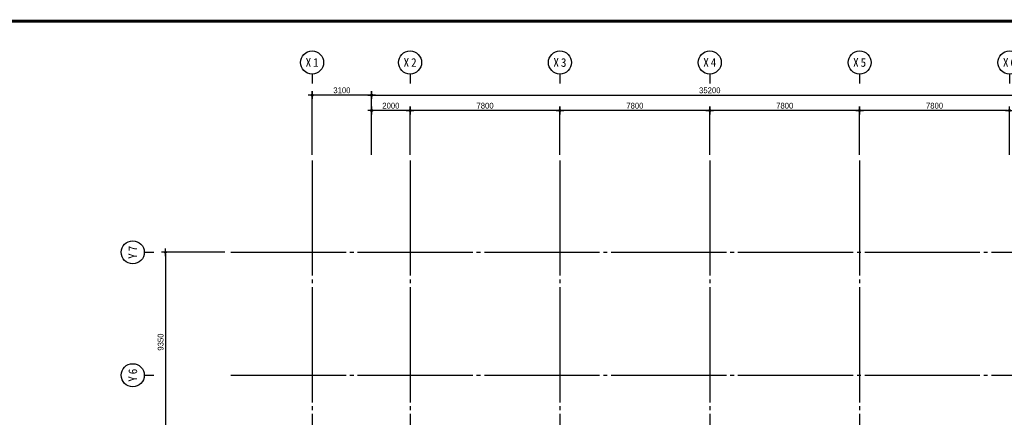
# Model space of a CAD drawing. Header units: millimetres. Extents: x 3445018 to 4174071, y -6064565 to -5122887.
# Tile 64 of 192: x 3926412 to 3977665, y -5730338 to -5709629. Entities that reach past the tile are written whole.
import ezdxf
from ezdxf.enums import TextEntityAlignment as Align

# ---------------------------------------------------------------- set-up
doc = ezdxf.new("R2010")
doc.units = ezdxf.units.MM
doc.header["$MEASUREMENT"] = 0
doc.linetypes.add('CEN', pattern=[66, 60, -2, 2, -2])
doc.layers.get('0').update_dxf_attribs({"linetype": 'CONTINUOUS'})
doc.layers.get('DEFPOINTS').update_dxf_attribs({"linetype": 'CONTINUOUS'})
for name, color, linetype in [('3', 3, 'CONTINUOUS'), ('A_GE_FORM', 7, 'CONTINUOUS'), ('CEN', 13, 'CEN'), ('DI', 1, 'CONTINUOUS'), ('DIM', 7, 'CONTINUOUS')]:
    doc.layers.add(name, color=color, linetype=linetype)
doc.styles.add('GHS', font='txt')
doc.styles.add('HY울릉도 L', font='txt')
doc.styles.add('SDP-S', font='txt')
doc.styles.add('돋움체', font='txt')
doc.dimstyles.new('SMDI-3', dxfattribs={"dimtxt": 3, "dimasz": 1, "dimexe": 2, "dimexo": 3, "dimgap": 1, "dimtad": 1, "dimdsep": 46, "dimtxsty": 'HY울릉도 L', "dimblk": 'Z_DOT', "dimcen": 2.5, "dimdle": 1.5, "dimclrd": 1, "dimclre": 1, "dimclrt": 2, "dimadec": 0, "dimazin": 0, "dimtfac": 1, "dimtix": 1, "dimtmove": 2, "dimatfit": 3, "dimldrblk": 'Z_DOT', "dimfxl": 2, "dimtvp": 1, "dimtolj": 1, "dimtzin": 0, "dimarcsym": 0})

# ---------------------------------------------------------------- blocks, each defined once
blk = doc.blocks.new('sheet _서영')
at = {"layer": 'A_GE_FORM', "const_width": 1.5}
blk.add_lwpolyline([(-361868.49, -1059038.93), (-362670.49, -1059038.93), (-362670.49, -1058483.93), (-361868.49, -1058483.93)], close=True, dxfattribs=at)
blk = doc.blocks.new('Z_DOT')
at = {"layer": 'DIM', "color": 1, "ltscale": 3}
for p, q in [((-2, 0), (2, 0)), ((0, -2), (0, 2))]:
    blk.add_line(p, q, dxfattribs=at)
for radius in [0.5, 0.25]:
    blk.add_circle((0, 0), radius, dxfattribs=at)
blk = doc.blocks.new('*D319')
at = {"layer": 'DEFPOINTS', "color": 0, "ltscale": 3, "transparency": 16777216}
for p in [(3979934, -5713559), (3944734, -5716959), (3979934, -5716959)]:
    blk.add_point(p, dxfattribs=at)
at = {"layer": 'DIM', "color": 1, "lineweight": -2, "ltscale": 3, "transparency": 16777216}
for p, q in [((3944734, -5716659), (3944734, -5713359)), ((3944834, -5713559), (3979834, -5713559)), ((3979934, -5716659), (3979934, -5713359))]:
    blk.add_line(p, q, dxfattribs=at)
at = {"layer": 'DIM', "color": 1, "lineweight": -2, "ltscale": 3, "transparency": 16777216, "xscale": 100, "yscale": 100, "zscale": 100, "rotation": 180}
blk.add_blockref('Z_DOT', (3944734, -5713559), dxfattribs=at)
at = {"layer": 'DIM', "color": 1, "lineweight": -2, "ltscale": 3, "transparency": 16777216, "xscale": 100, "yscale": 100, "zscale": 100}
blk.add_blockref('Z_DOT', (3979934, -5713559), dxfattribs=at)
at = {"layer": 'DIM', "color": 2, "ltscale": 3, "transparency": 16777216, "insert": (3962334, -5713309), "char_height": 300, "attachment_point": 5, "style": 'SDP-S'}
blk.add_mtext('\\A1;35200', dxfattribs=at)
blk = doc.blocks.new('CCS111')
blk.add_line((0, 8), (0, 3))
blk.add_circle((0, 14), 6)
at = {"color": 3, "style": 'GHS'}
for tag, p in [('X', (-2.45, 14.02)), ('1', (1.44, 14.02))]:
    blk.add_attdef(tag, text='', height=4.5, dxfattribs=at).set_placement(p, align=Align.MIDDLE_CENTER)
blk = doc.blocks.new('*D321')
at = {"layer": 'DEFPOINTS', "color": 0, "ltscale": 3, "transparency": 16777216}
for p in [(3970134, -5714359), (3970134, -5716959), (3977934, -5716959)]:
    blk.add_point(p, dxfattribs=at)
at = {"layer": 'DIM', "color": 1, "lineweight": -2, "ltscale": 3, "transparency": 16777216}
for p, q in [((3970134, -5716659), (3970134, -5714159)), ((3977934, -5716659), (3977934, -5714159)), ((3977834, -5714359), (3970234, -5714359))]:
    blk.add_line(p, q, dxfattribs=at)
at = {"layer": 'DIM', "color": 1, "lineweight": -2, "ltscale": 3, "transparency": 16777216, "xscale": 100, "yscale": 100, "zscale": 100, "rotation": 180}
blk.add_blockref('Z_DOT', (3970134, -5714359), dxfattribs=at)
at = {"layer": 'DIM', "color": 1, "lineweight": -2, "ltscale": 3, "transparency": 16777216, "xscale": 100, "yscale": 100, "zscale": 100}
blk.add_blockref('Z_DOT', (3977934, -5714359), dxfattribs=at)
at = {"layer": 'DIM', "color": 2, "ltscale": 3, "transparency": 16777216, "insert": (3974034, -5714109), "char_height": 300, "attachment_point": 5, "style": 'SDP-S'}
blk.add_mtext('\\A1;7800', dxfattribs=at)
blk = doc.blocks.new('*D322')
at = {"layer": 'DEFPOINTS', "color": 0, "ltscale": 3, "transparency": 16777216}
for p in [(3962334, -5714359), (3962334, -5716959), (3970134, -5716959)]:
    blk.add_point(p, dxfattribs=at)
at = {"layer": 'DIM', "color": 1, "lineweight": -2, "ltscale": 3, "transparency": 16777216}
for p, q in [((3962334, -5716659), (3962334, -5714159)), ((3970134, -5716659), (3970134, -5714159)), ((3970034, -5714359), (3962434, -5714359))]:
    blk.add_line(p, q, dxfattribs=at)
at = {"layer": 'DIM', "color": 1, "lineweight": -2, "ltscale": 3, "transparency": 16777216, "xscale": 100, "yscale": 100, "zscale": 100, "rotation": 180}
blk.add_blockref('Z_DOT', (3962334, -5714359), dxfattribs=at)
at = {"layer": 'DIM', "color": 1, "lineweight": -2, "ltscale": 3, "transparency": 16777216, "xscale": 100, "yscale": 100, "zscale": 100}
blk.add_blockref('Z_DOT', (3970134, -5714359), dxfattribs=at)
at = {"layer": 'DIM', "color": 2, "ltscale": 3, "transparency": 16777216, "insert": (3966234, -5714109), "char_height": 300, "attachment_point": 5, "style": 'SDP-S'}
blk.add_mtext('\\A1;7800', dxfattribs=at)
blk = doc.blocks.new('*D323')
at = {"layer": 'DEFPOINTS', "color": 0, "ltscale": 3, "transparency": 16777216}
for p in [(3954534, -5714359), (3954534, -5716959), (3962334, -5716959)]:
    blk.add_point(p, dxfattribs=at)
at = {"layer": 'DIM', "color": 1, "lineweight": -2, "ltscale": 3, "transparency": 16777216}
for p, q in [((3954534, -5716659), (3954534, -5714159)), ((3962334, -5716659), (3962334, -5714159)), ((3962234, -5714359), (3954634, -5714359))]:
    blk.add_line(p, q, dxfattribs=at)
at = {"layer": 'DIM', "color": 1, "lineweight": -2, "ltscale": 3, "transparency": 16777216, "xscale": 100, "yscale": 100, "zscale": 100, "rotation": 180}
blk.add_blockref('Z_DOT', (3954534, -5714359), dxfattribs=at)
at = {"layer": 'DIM', "color": 1, "lineweight": -2, "ltscale": 3, "transparency": 16777216, "xscale": 100, "yscale": 100, "zscale": 100}
blk.add_blockref('Z_DOT', (3962334, -5714359), dxfattribs=at)
at = {"layer": 'DIM', "color": 2, "ltscale": 3, "transparency": 16777216, "insert": (3958434, -5714109), "char_height": 300, "attachment_point": 5, "style": 'SDP-S'}
blk.add_mtext('\\A1;7800', dxfattribs=at)
blk = doc.blocks.new('*D324')
at = {"layer": 'DEFPOINTS', "color": 0, "ltscale": 3, "transparency": 16777216}
for p in [(3946734, -5714359), (3946734, -5716959), (3954534, -5716959)]:
    blk.add_point(p, dxfattribs=at)
at = {"layer": 'DIM', "color": 1, "lineweight": -2, "ltscale": 3, "transparency": 16777216}
for p, q in [((3946734, -5716659), (3946734, -5714159)), ((3954534, -5716659), (3954534, -5714159)), ((3954434, -5714359), (3946834, -5714359))]:
    blk.add_line(p, q, dxfattribs=at)
at = {"layer": 'DIM', "color": 1, "lineweight": -2, "ltscale": 3, "transparency": 16777216, "xscale": 100, "yscale": 100, "zscale": 100, "rotation": 180}
blk.add_blockref('Z_DOT', (3946734, -5714359), dxfattribs=at)
at = {"layer": 'DIM', "color": 1, "lineweight": -2, "ltscale": 3, "transparency": 16777216, "xscale": 100, "yscale": 100, "zscale": 100}
blk.add_blockref('Z_DOT', (3954534, -5714359), dxfattribs=at)
at = {"layer": 'DIM', "color": 2, "ltscale": 3, "transparency": 16777216, "insert": (3950634, -5714109), "char_height": 300, "attachment_point": 5, "style": 'SDP-S'}
blk.add_mtext('\\A1;7800', dxfattribs=at)
blk = doc.blocks.new('*D325')
at = {"layer": 'DEFPOINTS', "color": 0, "ltscale": 3, "transparency": 16777216}
for p in [(3944734, -5714359), (3944734, -5716959), (3946734, -5716959)]:
    blk.add_point(p, dxfattribs=at)
at = {"layer": 'DIM', "color": 1, "lineweight": -2, "ltscale": 3, "transparency": 16777216}
for p, q in [((3944734, -5716659), (3944734, -5714159)), ((3946734, -5716659), (3946734, -5714159)), ((3946634, -5714359), (3944834, -5714359))]:
    blk.add_line(p, q, dxfattribs=at)
at = {"layer": 'DIM', "color": 1, "lineweight": -2, "ltscale": 3, "transparency": 16777216, "xscale": 100, "yscale": 100, "zscale": 100, "rotation": 180}
blk.add_blockref('Z_DOT', (3944734, -5714359), dxfattribs=at)
at = {"layer": 'DIM', "color": 1, "lineweight": -2, "ltscale": 3, "transparency": 16777216, "xscale": 100, "yscale": 100, "zscale": 100}
blk.add_blockref('Z_DOT', (3946734, -5714359), dxfattribs=at)
at = {"layer": 'DIM', "color": 2, "ltscale": 3, "transparency": 16777216, "insert": (3945734, -5714109), "char_height": 300, "attachment_point": 5, "style": 'SDP-S'}
blk.add_mtext('\\A1;2000', dxfattribs=at)
blk = doc.blocks.new('*D327')
at = {"layer": 'DEFPOINTS', "color": 0, "ltscale": 3, "transparency": 16777216}
for p in [(3937399, -5721745), (3933999, -5731095), (3937399, -5731095)]:
    blk.add_point(p, dxfattribs=at)
at = {"layer": 'DIM', "color": 1, "lineweight": -2, "ltscale": 3, "transparency": 16777216}
for p, q in [((3937099, -5721745), (3933799, -5721745)), ((3933999, -5721845), (3933999, -5730995)), ((3937099, -5731095), (3933799, -5731095))]:
    blk.add_line(p, q, dxfattribs=at)
at = {"layer": 'DIM', "color": 1, "lineweight": -2, "ltscale": 3, "transparency": 16777216, "xscale": 100, "yscale": 100, "zscale": 100}
for p, rotation in [((3933999, -5721745), 90), ((3933999, -5731095), 270)]:
    blk.add_blockref('Z_DOT', p, dxfattribs=dict(at, rotation=rotation))
at = {"layer": 'DIM', "color": 2, "ltscale": 3, "transparency": 16777216, "insert": (3933749, -5726420), "char_height": 300, "attachment_point": 5, "rotation": 90, "style": 'SDP-S'}
blk.add_mtext('\\A1;9350', dxfattribs=at)
blk = doc.blocks.new('*D334')
at = {"layer": 'DEFPOINTS', "color": 0, "ltscale": 3, "transparency": 16777216}
for p in [(3941634, -5713559), (3941634, -5716959), (3944734, -5716959)]:
    blk.add_point(p, dxfattribs=at)
at = {"layer": 'DIM', "color": 1, "lineweight": -2, "ltscale": 3, "transparency": 16777216}
for p, q in [((3941634, -5716659), (3941634, -5713359)), ((3944634, -5713559), (3941734, -5713559)), ((3944734, -5716659), (3944734, -5713359))]:
    blk.add_line(p, q, dxfattribs=at)
at = {"layer": 'DIM', "color": 1, "lineweight": -2, "ltscale": 3, "transparency": 16777216, "xscale": 100, "yscale": 100, "zscale": 100, "rotation": 180}
blk.add_blockref('Z_DOT', (3941634, -5713559), dxfattribs=at)
at = {"layer": 'DIM', "color": 1, "lineweight": -2, "ltscale": 3, "transparency": 16777216, "xscale": 100, "yscale": 100, "zscale": 100}
blk.add_blockref('Z_DOT', (3944734, -5713559), dxfattribs=at)
at = {"layer": 'DIM', "color": 2, "ltscale": 3, "transparency": 16777216, "insert": (3943184, -5713309), "char_height": 300, "attachment_point": 5, "style": 'SDP-S'}
blk.add_mtext('\\A1;3100', dxfattribs=at)

msp = doc.modelspace()

# ---------------------------------------------------------------- linework, layer by layer
at = {"layer": 'CEN', "ltscale": 100}
for p, q in [((3941634.289, -5716959.386), (3941634.289, -5761307.826)), ((3946734.289, -5716959.386), (3946734.289, -5761307.826)), ((3954534.289, -5716959.386), (3954534.289, -5761307.826)), ((3962334.289, -5716959.386), (3962334.289, -5761307.826)), ((3970134.289, -5716959.386), (3970134.289, -5732644.861)), ((3937398.874, -5721744.861), (3988257.54, -5721744.861)), ((3937398.874, -5728144.861), (3988257.54, -5728144.861))]:
    msp.add_line(p, q, dxfattribs=at)

# ---------------------------------------------------------------- block references
at = {"layer": '3', "xscale": 100, "yscale": 100, "zscale": 100}
msp.add_blockref('sheet _서영', (40190770.4, 100138689.784), dxfattribs=at)
at = {"layer": 'DI'}
ref = msp.add_blockref('CCS111', (3941634.289, -5713259.386), dxfattribs=dict(at, xscale=100, yscale=100, zscale=100))
ref.add_attrib('1', '1', dxfattribs={"layer": '0', "color": 3, "height": 450, "style": '돋움체'}).set_placement((3941828.039, -5711858.591), align=Align.MIDDLE_CENTER)
ref.add_attrib('X', 'X', dxfattribs={"layer": '0', "color": 3, "height": 450, "style": '돋움체'}).set_placement((3941439.085, -5711857.594), align=Align.MIDDLE_CENTER)
ref = msp.add_blockref('CCS111', (3946734.289, -5713259.386), dxfattribs=dict(at, xscale=100, yscale=100, zscale=100))
ref.add_attrib('1', '2', dxfattribs={"layer": '0', "color": 3, "height": 450, "style": '돋움체'}).set_placement((3946928.039, -5711858.591), align=Align.MIDDLE_CENTER)
ref.add_attrib('X', 'X', dxfattribs={"layer": '0', "color": 3, "height": 450, "style": '돋움체'}).set_placement((3946539.085, -5711857.594), align=Align.MIDDLE_CENTER)
ref = msp.add_blockref('CCS111', (3954534.289, -5713259.386), dxfattribs=dict(at, xscale=100, yscale=100, zscale=100))
ref.add_attrib('1', '3', dxfattribs={"layer": '0', "color": 3, "height": 450, "style": '돋움체'}).set_placement((3954728.039, -5711858.591), align=Align.MIDDLE_CENTER)
ref.add_attrib('X', 'X', dxfattribs={"layer": '0', "color": 3, "height": 450, "style": '돋움체'}).set_placement((3954339.085, -5711857.594), align=Align.MIDDLE_CENTER)
ref = msp.add_blockref('CCS111', (3962334.289, -5713259.386), dxfattribs=dict(at, xscale=100, yscale=100, zscale=100))
ref.add_attrib('1', '4', dxfattribs={"layer": '0', "color": 3, "height": 450, "style": '돋움체'}).set_placement((3962528.039, -5711858.591), align=Align.MIDDLE_CENTER)
ref.add_attrib('X', 'X', dxfattribs={"layer": '0', "color": 3, "height": 450, "style": '돋움체'}).set_placement((3962139.085, -5711857.594), align=Align.MIDDLE_CENTER)
ref = msp.add_blockref('CCS111', (3970134.289, -5713259.386), dxfattribs=dict(at, xscale=100, yscale=100, zscale=100))
ref.add_attrib('1', '5', dxfattribs={"layer": '0', "color": 3, "height": 450, "style": '돋움체'}).set_placement((3970328.039, -5711858.591), align=Align.MIDDLE_CENTER)
ref.add_attrib('X', 'X', dxfattribs={"layer": '0', "color": 3, "height": 450, "style": '돋움체'}).set_placement((3969939.085, -5711857.594), align=Align.MIDDLE_CENTER)
ref = msp.add_blockref('CCS111', (3977934.289, -5713259.386), dxfattribs=dict(at, xscale=100, yscale=100, zscale=100))
ref.add_attrib('1', '6', dxfattribs={"layer": '0', "color": 3, "height": 450, "style": '돋움체'}).set_placement((3978128.039, -5711858.591), align=Align.MIDDLE_CENTER)
ref.add_attrib('X', 'X', dxfattribs={"layer": '0', "color": 3, "height": 450, "style": '돋움체'}).set_placement((3977739.085, -5711857.594), align=Align.MIDDLE_CENTER)
ref = msp.add_blockref('CCS111', (3933698.874, -5721744.861), dxfattribs=dict(at, xscale=100, yscale=100, zscale=100, rotation=90))
ref.add_attrib('1', '7', dxfattribs={"layer": '0', "color": 3, "height": 450, "rotation": 90, "style": '돋움체'}).set_placement((3932298.079, -5721551.112), align=Align.MIDDLE_CENTER)
ref.add_attrib('X', 'Y', dxfattribs={"layer": '0', "color": 3, "height": 450, "rotation": 90, "style": '돋움체'}).set_placement((3932297.083, -5721940.066), align=Align.MIDDLE_CENTER)
ref = msp.add_blockref('CCS111', (3933698.874, -5728144.861), dxfattribs=dict(at, xscale=100, yscale=100, zscale=100, rotation=90))
ref.add_attrib('1', '6', dxfattribs={"layer": '0', "color": 3, "height": 450, "rotation": 90, "style": '돋움체'}).set_placement((3932298.079, -5727951.112), align=Align.MIDDLE_CENTER)
ref.add_attrib('X', 'Y', dxfattribs={"layer": '0', "color": 3, "height": 450, "rotation": 90, "style": '돋움체'}).set_placement((3932297.083, -5728340.066), align=Align.MIDDLE_CENTER)

# ---------------------------------------------------------------- dimensions: what is measured, and where the dimension line sits
at = {"layer": 'DIM', "ltscale": 3}
for base, p1, p2, picture, middle in [((3941634.289, -5713559.386), (3944734.289, -5716959.386), (3941634.289, -5716959.386), '*D334', (3943184.289, -5713309.182)), ((3979934.289, -5713559.386), (3944734.289, -5716959.386), (3979934.289, -5716959.386), '*D319', (3962334.289, -5713309.182)), ((3944734.289, -5714359.386), (3946734.289, -5716959.386), (3944734.289, -5716959.386), '*D325', (3945734.289, -5714109.182)), ((3946734.289, -5714359.386), (3954534.289, -5716959.386), (3946734.289, -5716959.386), '*D324', (3950634.289, -5714109.182)), ((3954534.289, -5714359.386), (3962334.289, -5716959.386), (3954534.289, -5716959.386), '*D323', (3958434.289, -5714109.182)), ((3962334.289, -5714359.386), (3970134.289, -5716959.386), (3962334.289, -5716959.386), '*D322', (3966234.289, -5714109.182)), ((3970134.289, -5714359.386), (3977934.289, -5716959.386), (3970134.289, -5716959.386), '*D321', (3974034.289, -5714109.182))]:
    dim = msp.add_linear_dim(base=base, p1=p1, p2=p2, dimstyle='SMDI-3', override={"dimscale": 100, "dimtxsty": 'SDP-S'}, dxfattribs=at)
    dim.commit()
    dim.dimension.update_dxf_attribs({"geometry": picture, "text_midpoint": middle})
dim = msp.add_linear_dim(base=(3933998.874, -5731094.861), p1=(3937398.874, -5721744.861), p2=(3937398.874, -5731094.861), angle=90, dimstyle='SMDI-3', override={"dimscale": 100, "dimtxsty": 'SDP-S'}, dxfattribs=at)
dim.commit()
dim.dimension.update_dxf_attribs({"geometry": '*D327', "text_midpoint": (3933748.67, -5726419.861)})

doc.saveas('drawing.dxf')
